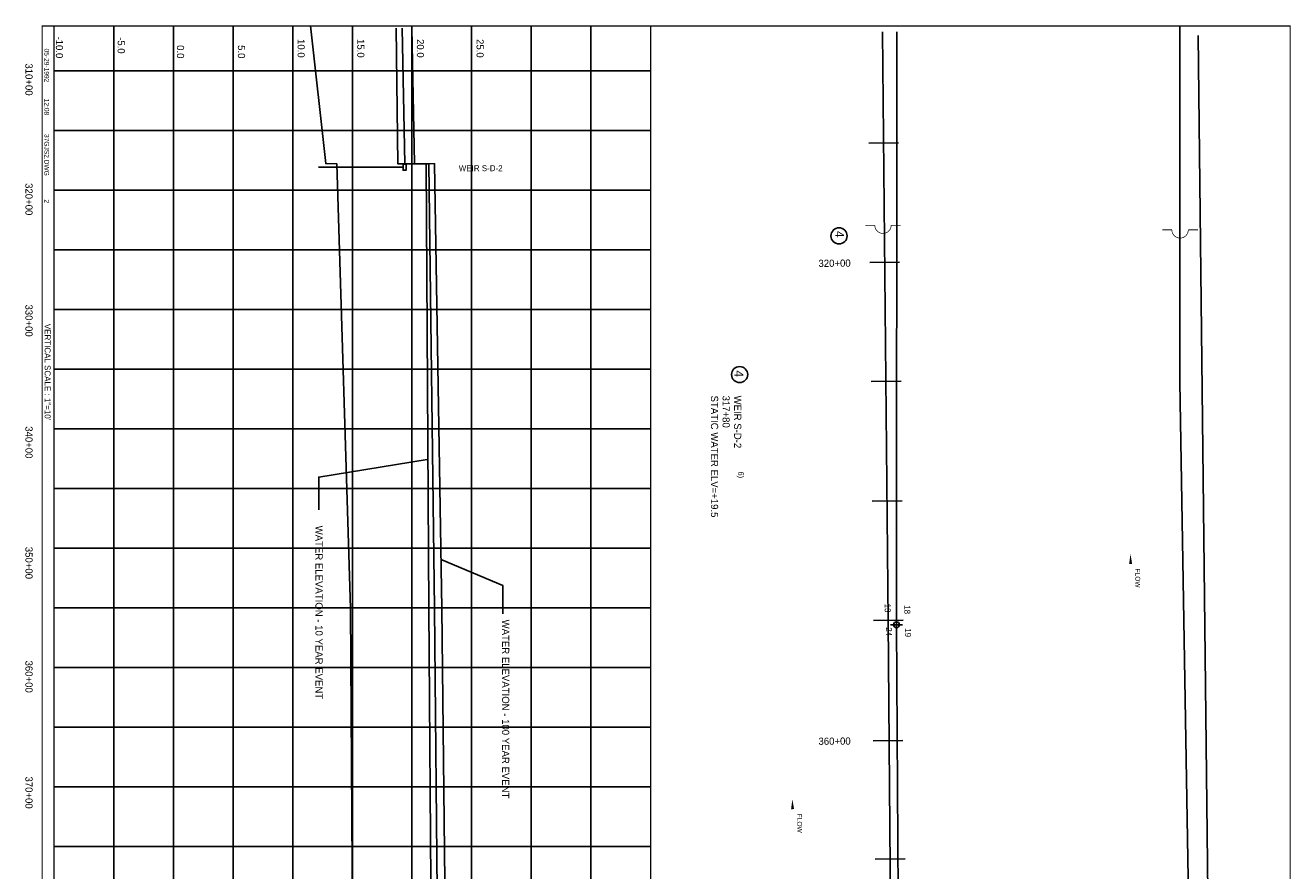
# Model space of a CAD drawing. Extents: x 307419 to 318218, y 829345 to 845379.
# Tile 2 of 2: x 307612 to 318218, y 838297 to 845379. Entities that reach past the tile are written whole.
import ezdxf
from ezdxf.enums import TextEntityAlignment as Align

# ---------------------------------------------------------------- set-up
doc = ezdxf.new("R2010")
doc.units = 0
doc.header["$LTSCALE"] = 800
doc.header["$PDMODE"] = 34
doc.header["$PDSIZE"] = 50
for name, pattern in [('DASHED', [0]), ('PHANTOM', [0]), ('STREAM', [0])]:
    doc.linetypes.add(name, pattern=pattern)
doc.layers.get('0').update_dxf_attribs({"linetype": 'CONTINUOUS'})
for name, color, linetype in [('100YRWSEL', 15, 'CONTINUOUS'), ('10YRWSEL', 15, 'CONTINUOUS'), ('25YRWSEL', 15, 'CONTINUOUS'), ('BORDER', 1, 'CONTINUOUS'), ('COUNTY', 11, 'PHANTOM'), ('EXISTING', 7, 'CONTINUOUS'), ('GRID', 2, 'CONTINUOUS'), ('SEC', 2, 'CONTINUOUS'), ('STATIONS', 7, 'CONTINUOUS'), ('STRUCTTEXT', 7, 'CONTINUOUS'), ('STRUCTURES', 1, 'CONTINUOUS'), ('TEXT', 7, 'CONTINUOUS'), ('TRUNKS', 5, 'STREAM'), ('WSHEDS', 3, 'CONTINUOUS')]:
    doc.layers.add(name, color=color, linetype=linetype)

# ---------------------------------------------------------------- blocks, each defined once
blk = doc.blocks.new('WEIR')
at = {"layer": 'STRUCTURES', "color": 0, "const_width": 30}
blk.add_lwpolyline([(13, 761), (13, 358, -1), (13, -332), (13, -734)], format="xyb", dxfattribs=at)
blk = doc.blocks.new('LOGON')
at = {"color": 0}
blk.add_attdef('DATE', text='', height=1, dxfattribs=at).set_placement((-1.87, 1.76), align=Align.RIGHT)
for tag, p in [('TIME', (1.56, 1.76)), ('DRAWING', (8.97, 1.76)), ('OPERATOR', (22.66, 1.76))]:
    blk.add_attdef(tag, p, '', height=1, dxfattribs=at)
blk = doc.blocks.new('PROFWEIR')
at = {"layer": 'EXISTING', "color": 0}
blk.add_lwpolyline([(0, 25), (0, 50), (25, 50), (25, 0), (0, 0)], close=True, dxfattribs=at)
blk.add_lwpolyline([(25, 25), (735, 25)], dxfattribs=at)

msp = doc.modelspace()

# ---------------------------------------------------------------- linework, layer by layer
at = {"layer": '100YRWSEL', "color": 0}
for points in [[(310852, 845354), (310873, 844220), (311043, 844219), (311103, 840493), (311163, 835153), (311296, 830049)], [(311614, 840448), (311614, 840686), (311104, 840902)]]:
    msp.add_lwpolyline(points, dxfattribs=at)
at = {"layer": '10YRWSEL', "color": 0}
for points in [[(310719, 845354), (310733, 844219), (310973, 844218), (310993, 840493), (311033, 835153), (311195, 830049)], [(310072, 841321), (310072, 841594), (310980, 841741)]]:
    msp.add_lwpolyline(points, dxfattribs=at)
at = {"layer": '25YRWSEL', "color": 0}
msp.add_lwpolyline([(310771, 845354), (310793, 844219), (310993, 844218), (311043, 840493), (311093, 835153), (311246, 830049)], dxfattribs=at)
at = {"layer": 'BORDER', "color": 0, "const_width": 10}
msp.add_lwpolyline([(307753, 845374), (307753, 829374), (318213, 829374), (318213, 845374)], close=True, dxfattribs=at)
for points in [[(307853, 845374), (307853, 829374)], [(312853, 845374), (312853, 829374)]]:
    msp.add_lwpolyline(points, dxfattribs=at)
at = {"layer": 'COUNTY', "color": 0}
msp.add_lwpolyline([(314917, 845324), (314914, 840357), (314981, 829498), (314982, 829424)], dxfattribs=at)
at = {"layer": 'EXISTING', "color": 0, "linetype": 'DASHED'}
msp.add_lwpolyline([(310003, 845374), (310130, 844220), (310223, 844219), (310337, 840494), (310353, 837894), (310883, 834332), (310883, 829374)], dxfattribs=at)
at = {"layer": 'GRID', "color": 0}
for points in [[(308353, 845374), (308353, 829374)], [(308853, 845374), (308853, 829374)], [(309353, 845374), (309353, 829374)], [(309853, 845374), (309853, 829374)], [(310353, 845374), (310353, 829374)], [(310853, 845374), (310853, 829374)], [(311353, 845374), (311353, 829374)], [(311853, 845374), (311853, 829374)], [(312353, 845374), (312353, 829374)], [(307853, 844999), (312853, 844999)], [(307853, 844499), (312853, 844499)], [(307853, 843999), (312853, 843999)], [(307853, 843499), (312853, 843499)], [(307853, 842999), (312853, 842999)], [(307853, 842499), (312853, 842499)], [(307853, 841999), (312853, 841999)], [(307853, 841499), (312853, 841499)], [(307853, 840999), (312853, 840999)], [(307853, 840499), (312853, 840499)], [(307853, 839999), (312853, 839999)], [(307853, 839499), (312853, 839499)], [(307853, 838999), (312853, 838999)], [(307853, 838499), (312853, 838499)]]:
    msp.add_lwpolyline(points, dxfattribs=at)
at = {"layer": 'SEC', "color": 0}
msp.add_point((314914, 840357), dxfattribs=at)
at = {"layer": 'STATIONS', "color": 0}
for p, q in [((314931, 844395), (314681, 844393)), ((314940, 843395), (314691, 843393)), ((314952, 842398), (314702, 842395)), ((314960, 841395), (314710, 841393)), ((314970, 840395), (314720, 840393)), ((314968, 839386), (314718, 839384)), ((314986, 838395), (314736, 838393))]:
    msp.add_line(p, q, dxfattribs=at)
at = {"layer": 'STRUCTTEXT', "color": 0}
for centre in [(314432, 843615), (313599, 842453)]:
    msp.add_circle(centre, 67.5, dxfattribs=at)
at = {"layer": 'TRUNKS', "color": 0}
for points in [[(317288, 844388), (317288, 845374)], [(314796, 845324), (314845, 840388), (314897, 833853), (314981, 829345)], [(317288, 842388), (317288, 844388)], [(317288, 842388), (317406, 835404)]]:
    msp.add_lwpolyline(points, dxfattribs=at)
for points in [[(316875, 840950, 0, 25, 0), (316876, 840867, 0, 0, -0.087559), (316868, 840817, 0, 0, 0.245722), (316875, 840773, 0, 0, -0.309425), (316876, 840705, 0, 0, 0), (316876, 840671, 0, 0, 0)], [(314041, 838896, 0, 25, 0), (314043, 838812, 0, 0, -0.087559), (314035, 838763, 0, 0, 0.245722), (314041, 838719, 0, 0, -0.309425), (314043, 838650, 0, 0, 0), (314043, 838617, 0, 0, 0)]]:
    msp.add_lwpolyline(points, format="xyseb", dxfattribs=at)
at = {"layer": 'WSHEDS', "color": 0}
msp.add_lwpolyline([(317618, 829479), (317616, 829939), (317442, 845295)], dxfattribs=at)

# ---------------------------------------------------------------- block references
at = {"layer": 'STRUCTURES', "color": 0, "xscale": 0.1995, "yscale": 0.1995, "zscale": 0.1995, "rotation": 270}
for p in [(314798, 843707), (317288, 843668)]:
    msp.add_blockref('WEIR', p, dxfattribs=at)
at = {"layer": 'TEXT', "color": 0, "xscale": 40, "yscale": 40, "zscale": 40, "rotation": 270}
msp.add_blockref('LOGON', (307701, 844827), dxfattribs=at).add_auto_attribs({'DATE': '05-29-1992', 'TIME': '12:08', 'OPERATOR': '2', 'DRAWING': '37GJS2.DWG'})
at = {"layer": 'TEXT', "color": 0, "rotation": 180}
msp.add_blockref('PROFWEIR', (310804, 844215), dxfattribs=at)

# ---------------------------------------------------------------- texts
at = {"layer": '100YRWSEL', "color": 0}
msp.add_text('WATER ELEVATION - 100 YEAR EVENT', height=60, rotation=270, dxfattribs=at).set_placement((311608, 840400))
at = {"layer": '10YRWSEL', "color": 0}
msp.add_text('WATER ELEVATION - 10 YEAR EVENT', height=60, rotation=270, dxfattribs=at).set_placement((310044, 841187))
at = {"layer": 'STATIONS', "color": 0}
for s, rotation, p in [('320+00', 0.5673, (314395, 843356)), ('360+00', 0.4507, (314395, 839352))]:
    msp.add_text(s, height=60, rotation=rotation, dxfattribs=at).set_placement(p, align=Align.CENTER)
at = {"layer": 'STRUCTTEXT', "color": 0}
for s, height, p in [('4', 75, (314400, 843656)), ('4', 75, (313556, 842488)), ('STATIC WATER ELV=+19.5', 60, (313359, 842277)), ('317+80', 60, (313456, 842277)), ('WEIR S-D-2', 60, (313553, 842277)), ('6)', 45, (313588, 841641))]:
    msp.add_text(s, height=height, rotation=270, dxfattribs=at).set_placement(p)
at = {"layer": 'TEXT', "color": 0}
for s, p in [('-10.0', (307868, 845194)), ('310+00', (307613, 844925)), ('320+00', (307613, 843922)), ('330+00', (307613, 842905)), ('340+00', (307613, 841885)), ('350+00', (307613, 840875)), ('360+00', (307613, 839922)), ('370+00', (307613, 838951))]:
    msp.add_text(s, height=60, rotation=270, dxfattribs=at).set_placement(p, align=Align.CENTER)
for s, height, p in [('-5.0', 60, (308386, 845280)), ('0.0', 60, (308883, 845213)), ('5.0', 60, (309394, 845213)), ('10.0', 60, (309894, 845264)), ('15.0', 60, (310394, 845264)), ('20.0', 60, (310894, 845264)), ('25.0', 60, (311394, 845264)), ('VERTICAL SCALE : 1"=10\'', 50, (307774, 842878)), ('13', 50, (314815, 840534)), ('18', 50, (314979, 840521)), ('24', 50, (314826, 840336)), ('19', 50, (314986, 840328))]:
    msp.add_text(s, height=height, rotation=270, dxfattribs=at).set_placement(p)
msp.add_text('WEIR S-D-2', height=50, dxfattribs=at).set_placement((311245, 844157))
at = {"layer": 'TRUNKS', "color": 0}
for p in [(316916, 840748), (314082, 838694)]:
    msp.add_text('FLOW', height=40, rotation=270, dxfattribs=at).set_placement(p, align=Align.CENTER)

doc.saveas('drawing.dxf')
